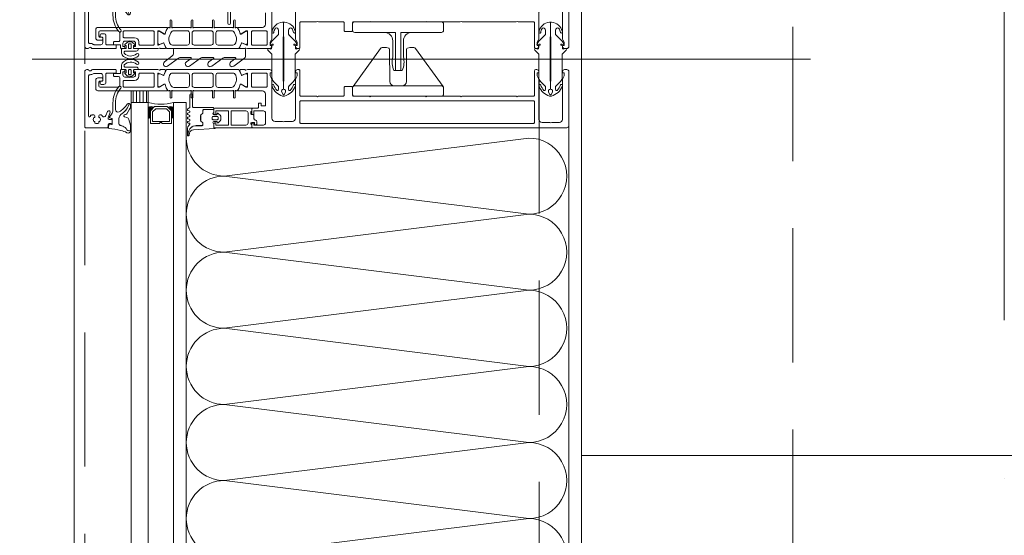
# Model space of a CAD drawing. Header units: millimetres. Extents: x 213386 to 459888, y 74252 to 208052.
# Tile 173 of 256: x 373011 to 373477, y 184832 to 185076. Entities that reach past the tile are written whole.
import ezdxf

# ---------------------------------------------------------------- set-up
doc = ezdxf.new("R2010")
doc.units = ezdxf.units.MM
doc.linetypes.add('CK_Čerchovaná 50', pattern=[6, 3, -1.5, 0, -1.5])
doc.linetypes.add('ČÁRKOVANÁ', pattern=[19.05, 12.7, -6.35])
doc.layers.get('Defpoints').update_dxf_attribs({"color": 255, "lineweight": 0})
for name, color, linetype, lineweight in [('FASÁDA DETAILNÍ', 255, 'Continuous', 0), ('NOVA', 255, 'Continuous', 0), ('TENKA', 255, 'Continuous', 0)]:
    doc.layers.add(name, color=color, linetype=linetype, lineweight=lineweight)
doc.styles.add('CS-ROMANS', font='romans.shx', dxfattribs={"width": 0.75, "oblique": 5})
doc.dimstyles.new('A_KÓTA_50', dxfattribs={"dimtxt": 110, "dimasz": 2, "dimexe": 100, "dimexo": 1500, "dimgap": 40, "dimtad": 1, "dimrnd": 1, "dimdsep": 46, "dimtxsty": 'CS-ROMANS', "dimblk": 'KOT_CARA20', "dimcen": 45, "dimse1": 1, "dimse2": 1, "dimclrd": 256, "dimclre": 256, "dimclrt": 256, "dimadec": 0, "dimazin": 0, "dimtfac": 1, "dimtix": 1, "dimtmove": 2, "dimatfit": 3, "dimldrblk": 'OBLIQUE', "dimfxl": 100, "dimtolj": 1, "dimarcsym": 0})

# ---------------------------------------------------------------- blocks, each defined once
blk = doc.blocks.new('244748_a')
blk.add_lwpolyline([(8.32, -1.69, 0.082248), (6.34, -0.9, -1.09695), (6.94, -0.1, -0.315353), (11.26, -5.15, -0.480529), (10.87, -5.64), (4.27, -5.64), (4.08, -5.45), (-16.53, -5.45), (-16.72, -5.64), (-20.43, -5.64, 0.574019), (-21.93, -4.78), (-22.99, -5.4, 0.524827), (-22.99, -5.9), (-21.93, -6.52, 0.574021), (-20.43, -5.66), (-16.72, -5.66), (-16.53, -5.85), (4.08, -5.85), (4.27, -5.66), (10.87, -5.66, -0.480529), (11.26, -6.15, -0.326229), (6.88, -11.09, -1.09695), (6.28, -10.3, 0.081457), (8.32, -9.61, 0.599203), (7.48, -8.05), (5.52, -8.05, 0.198965), (5.17, -8.2), (2.22, -11.15), (0.93, -12.01, -0.738038), (0.51, -11.62), (0.87, -11, 1), (0.35, -10.7), (0, -11.3), (-0.98, -11.3, 0.619205), (-1.45, -12.06), (-1.28, -12.43, -0.808139), (-2.04, -13.04), (-3.63, -11.44, 0.198906), (-4.34, -11.15), (-14.99, -11.15, -0.198936), (-16.76, -10.42), (-18.98, -8.2, 0.198942), (-19.33, -8.05), (-20.67, -8.05, 0.500217), (-21.09, -8.73, 0.122037), (-18.5, -10.27, -1.093735), (-19.1, -11.07, -0.240768), (-23.7, -6.07, -0.106226), (-23.7, -5.23, -0.256232), (-19, -0.13, -1.093735), (-18.4, -0.92, 0.116856), (-21.09, -2.57, 0.500217), (-20.67, -3.25), (-19.33, -3.25, 0.198942), (-18.98, -3.1), (-16.75, -0.88, -0.198936), (-14.99, -0.15), (-4.34, -0.15, 0.198907), (-3.63, 0.14), (-2.04, 1.74, -0.808139), (-1.28, 1.13), (-1.45, 0.76, 0.619205), (-0.98, 0), (0, 0), (0.35, -0.6, 1), (0.87, -0.3), (0.51, 0.32, -0.738038), (0.93, 0.71), (2.22, -0.15), (5.17, -3.1, 0.198965), (5.52, -3.25), (7.48, -3.25, 0.599203)], format="xyb", close=True)
blk = doc.blocks.new('236134_0100_s_v')
for points in [[(22.8, -23), (22.8, -5), (42, -5, 0.414214), (43, -4), (43, -1, 0.414214), (42, 0), (1, 0, 0.414214), (0, -1), (0, -4, 0.414214), (1, -5), (20.2, -5), (20.2, -23)], [(15, -5, -0.414214), (19, -9), (19, -16.57, 0.165764), (19.53, -23), (23.47, -23, 0.165764), (24, -16.57), (24, -9, -0.414214), (28, -5)]]:
    blk.add_lwpolyline(points, format="xyb")
blk = doc.blocks.new('236134_0200_s_v')
for points in [[(19.58, 5, -0.41166), (17.58, 6.98), (17.45, 22.25, 0.344217), (17.07, 22.73), (16, 23), (14, 23, 0.240828), (13.19, 22.59), (0.19, 4.59)], [(23.42, 5, 0.41166), (25.42, 6.98), (25.55, 22.25, -0.344217), (25.93, 22.73), (27, 23), (29, 23, -0.240828), (29.81, 22.59), (42.81, 4.59)]]:
    blk.add_lwpolyline(points, format="xyb")
blk.add_lwpolyline([(42, 5), (1, 5, 0.414214), (0, 4), (0, 1, 0.414214), (1, 0), (42, 0, 0.414214), (43, 1), (43, 4, 0.414214)], format="xyb", close=True)
blk = doc.blocks.new('284336')
for points in [[(-0.7, -9.6), (-10, -9.6, 0.414511), (-10.51, -10.11), (-10.51, -15.51, -1), (-11.69, -15.51), (-11.69, -9.6), (-12.69, -8.95, -0.668884), (-12.6, -8.23), (-11.99, -8.01, 0.766384), (-11.99, -7.21), (-12.6, -6.99, -0.76831), (-12.6, -6.23), (-11.99, -6.01, 0.766384), (-11.99, -5.21), (-12.6, -4.99, -0.76831), (-12.6, -4.23), (-11.99, -4.01, 0.766384), (-11.99, -3.21), (-12.6, -2.99, -0.877523), (-12.5, -2.22), (-12.1, -2.22, 0.698129), (-11.83, -1.5, -0.220231), (-12.89, 0.78), (-12.89, 3.45, -0.157143), (-12.82, 3.68), (-12.69, 3.42, -0.067482), (-12.48, 2.53, 0.393136), (-8.66, -1.02), (-6.1, -1.02, -0.414214), (-5.61, -1.51), (-5.61, -2.22, -0.267949), (-5.85, -2.65), (-6.35, -2.93, 0.267949), (-6.61, -3.38), (-6.61, -5.84, 0.267949), (-6.35, -6.29), (-5.85, -6.57, -0.267949), (-5.61, -7), (-5.61, -8.11, 0.414215), (-5.1, -8.62), (-0.41, -8.62), (-0.41, -9.31, -0.414212), (-0.7, -9.6)], [(-0.41, 0), (-0.41, -2, 0.990243), (-0.4, -3.02), (0.9, -3.02, 0.414214), (1.21, -2.71), (1.21, -2.61, -0.668123), (1.71, -2.4), (2.75, -3.45, -0.199004), (2.89, -3.79), (2.89, -5.43, -0.199038), (2.75, -5.77), (1.71, -6.82, -0.668191), (1.21, -6.61), (1.21, -6.51, 0.414214), (0.9, -6.2), (-0.4, -6.2, 0.990269), (-0.41, -7.22), (-0.41, -8.6), (-5.1, -8.6, -0.414215), (-5.59, -8.11), (-5.59, -7, 0.267949), (-5.84, -6.56), (-6.34, -6.27, -0.267949), (-6.59, -5.84), (-6.59, -3.38, -0.267949), (-6.34, -2.95), (-5.84, -2.66, 0.267949), (-5.59, -2.22), (-5.59, -1.51, 0.414214), (-6.1, -1), (-8.66, -1, -0.393156), (-12.46, 2.53, 0.067572), (-12.67, 3.43), (-12.8, 3.7, -0.637545), (-12.12, 3.53), (-11.92, 2.53, 0.344315), (-10.06, 0.91), (0, 0.38, -0.406913), (0.39, 0), (-0.41, 0)], [(1.7, -4.31, 0.414235), (1.2, -3.81), (-0.7, -3.81, 0.414214), (-1.2, -4.31), (-1.2, -4.91, 0.414214), (-0.7, -5.41), (1.2, -5.41, 0.414235), (1.7, -4.91), (1.7, -4.31)]]:
    blk.add_lwpolyline(points, format="xyb", close=True)
blk = doc.blocks.new('nesystémový nástavec 18')
for p, q in [((-18, 6.8), (-18, 8.8)), ((-17.5, 9.3), (-15.36, 9.3)), ((-17, 6.3), (-17.5, 6.3)), ((-11, 8), (-17, 8)), ((-17, 8), (-17, 6.3)), ((-15.36, 9.3), (0, 9.3)), ((-11, 1.3), (-11, 8)), ((-2.8, 8), (-9.7, 8)), ((-9.7, 1.3), (-9.7, 8)), ((-1.8, 2.3), (-1.8, 7)), ((-0.5, 7.3), (-0.5, 6.8)), ((0, 9.3), (0, 7.8)), ((0, 6.3), (0.55, 6.3)), ((0.55, 6.3), (0.95, 5.9)), ((0.95, 5.9), (0.95, 4.8)), ((0.95, 4.8), (0.95, 4.14)), ((-18, 0.5), (-18, 1.8)), ((-17.5, 2.3), (-17, 2.3)), ((-1.8, 0), (-17.5, 0)), ((-17, 2.3), (-17, 1.3)), ((-17, 1.3), (-11, 1.3)), ((-9.7, 1.3), (-2.8, 1.3)), ((0, 0), (-1.8, 0)), ((-0.4, 2.23), (-0.5, 2.04)), ((-0.5, 2.04), (-0.5, 2)), ((1.2, 2.44), (0, 2.44)), ((0, 1.5), (0, 0)), ((0.95, 4.14), (1.2, 4.14)), ((1.2, 1.85), (1.2, 2.44)), ((1.4, 3.94), (1.4, 3.84)), ((1.6, 3.64), (1.6, 3.64)), ((1.8, 1.37), (1.7, 1.35)), ((2.25, 1.63), (1.8, 1.37)), ((2.4, 2.84), (2.4, 1.89))]:
    blk.add_line(p, q)
for centre, radius, start, end in [((-17.5, 8.8), 0.5, 90, 180), ((-17.5, 6.8), 0.5, 180.0012, 269.9988), ((-15.36, 9.8), 0.5, 270, 270.084), ((-2.8, 7), 1, 0, 90), ((0, 7.3), 0.5, 89.9955, 180.0071), ((0, 6.8), 0.5, 179.9949, 270.006), ((0.75, 4.8), 0.2, 359.9656, 0.0344), ((-17.5, 1.8), 0.5, 89.999, 180.0002), ((-17.5, 0.5), 0.5, 180, 270), ((-2.8, 2.3), 1, 270, 0), ((0, 2), 0.5, 179.9716, 270.0327), ((0, 1.94), 0.5, 89.9975, 144.0007), ((1.2, 3.94), 0.2, 359.9707, 90.0249), ((1.7, 1.85), 0.5, 179.9991, 270), ((1.6, 3.84), 0.2, 179.9737, 270.035), ((1.6, 2.84), 0.8, 0.0065, 89.9919), ((2.1, 1.89), 0.3, 299.9815, 0.0183)]:
    blk.add_arc(centre, radius, start, end)
blk = doc.blocks.new('433270')
blk.add_lwpolyline([(1, 0, 0.414364), (0, -1), (0, -1.4, 0.255924), (0.23, -1.83, -0.547723), (0.23, -3.17, 0.255924), (0, -3.6), (0, -14.6, 0.414214), (0.3, -14.9), (1.2, -14.9, 0.414214), (1.7, -14.4), (1.7, -10.3, -0.414214), (2, -10), (6, -10, 0.414248), (7, -9), (7, -7.7, 0.414179), (6.5, -7.2), (5.7, -7.2, 0.414232), (5.4, -7.5), (5.4, -8.2, -0.414198), (5.1, -8.5), (2.8, -8.5, -0.414204), (1.8, -7.5), (1.8, -4.49, -0.147432), (1.97, -3.94, 0.147461), (2.4, -2.5), (2.4, -2.3, -0.414214), (2.9, -1.8), (21.87, -1.8, -0.668178), (22.22, -2.65), (22.16, -2.72, 1), (21.59, -3.29), (21.52, -3.35, 0.198912), (21.38, -3.71), (21.38, -4.05, 0.414214), (22.08, -4.75), (22.38, -4.75, 0.576988), (22.64, -4.3, -0.311246), (24.56, -4.3, 0.576988), (24.82, -4.75), (25.3, -4.75, -0.260065), (25.3, -6.65), (24.82, -6.65, 0.576988), (24.56, -7.1, -0.311246), (22.64, -7.1, 0.576988), (22.38, -6.65), (22.08, -6.65, 0.414214), (21.38, -7.35), (21.38, -7.61, 0.267949), (21.63, -8.04), (21.89, -8.2, -0.637047), (21.73, -10), (19.83, -10.7, 0.315299), (19.5, -11.17), (19.5, -11.49, 0.520567), (20.17, -11.96), (22.83, -10.99, -0.520567), (23.5, -11.46), (23.5, -12.5, 0.414062), (24, -13), (25, -13, 0.414186), (25.5, -12.5), (25.5, -11.5, -0.414182), (26, -11), (27, -11, 0.414214), (27.5, -10.5), (27.5, -0.5, 0.414214), (27, 0), (1, 0)], format="xyb", close=True)
blk = doc.blocks.new('284325')
for points in [[(0.84, -5.23, -0.560316), (0.94, -4.73), (1.94, -4.36, 0.3153), (2.14, -4.08), (2.14, -1.89, 0.451558), (1.8, -1.59), (0.9, -1.7, -0.399586), (0.57, -1.46), (0.3, -0.07, -0.415977), (0.53, 0.29, 0.024107), (6.15, 1.24, 0.076636), (8.99, 2.34, -0.577615), (10.79, 1.3), (10.02, 1.37, 0.283171), (9.08, 0.9, -0.168429), (7.07, -0.74), (5.9, -1.16, 0.315302), (5.24, -2.1), (5.24, -4.21, 0.269719), (6.76, -6.82, -0.194797), (10.18, -11.53, -0.342663), (9.17, -11.17, 0.119207), (5.43, -7.59, 0.578571), (3.63, -8.62), (3.63, -11.77, 0.176415), (6.16, -18.72, -1), (5.24, -19.49, -0.176415), (2.43, -11.77), (2.43, -8.89, 0.208286), (0.84, -5.23)], [(8.95, -6.65), (10.32, -8.78, -0.134555), (10.79, -10.63, -0.339795), (10.19, -11.53, 0.194788), (6.76, -6.81, -0.269736), (5.25, -4.21), (5.25, -2.1, -0.315302), (5.9, -1.17), (7.07, -0.74, 0.168429), (9.09, 0.89, -0.283167), (10.01, 1.36), (10.79, 1.29), (10.79, -0.74, -0.070852), (10.71, -1.3), (9.95, -3.93, -0.241839), (9.08, -4.83), (7.93, -5.22, 0.836024), (8.08, -6.19), (8.11, -6.19, -0.255349), (8.95, -6.65)]]:
    blk.add_lwpolyline(points, format="xyb", close=True)
blk = doc.blocks.new('*U4004')
for points in [[(0, 0, 0.414243), (0.1, 0.1), (0, 0.9, -1.0001), (0.2, 0.9), (0.1, 0.1, 0.414228), (0.2, 0, 0.414228)], [(0.2, 0, 0.414243), (0.3, 0.1), (0.2, 0.9, -1.0001), (0.4, 0.9), (0.3, 0.1, 0.414228), (0.4, 0, 0.414228)], [(0.4, 0, 0.414243), (0.5, 0.1), (0.4, 0.9, -1.0001), (0.6, 0.9), (0.5, 0.1, 0.414228), (0.6, 0, 0.414228)], [(0.6, 0, 0.414243), (0.7, 0.1), (0.6, 0.9, -1.0001), (0.8, 0.9), (0.7, 0.1, 0.414228), (0.8, 0, 0.414228)], [(0.8, 0, 0.414243), (0.9, 0.1), (0.8, 0.9, -1.0001), (1, 0.9), (0.9, 0.1, 0.414228), (1, 0, 0.414228)], [(1, 0, 0.414243), (1.1, 0.1), (1, 0.9, -1.0001), (1.2, 0.9), (1.1, 0.1, 0.414228), (1.2, 0, 0.414228)], [(1.2, 0, 0.414243), (1.3, 0.1), (1.2, 0.9, -1.0001), (1.4, 0.9), (1.3, 0.1, 0.414228), (1.4, 0, 0.414228)], [(1.4, 0, 0.414243), (1.5, 0.1), (1.4, 0.9, -1.0001), (1.6, 0.9), (1.5, 0.1, 0.414228), (1.6, 0, 0.414228)], [(1.6, 0, 0.414243), (1.7, 0.1), (1.6, 0.9, -1.0001), (1.8, 0.9), (1.7, 0.1, 0.414228), (1.8, 0, 0.414228)], [(1.8, 0, 0.414243), (1.9, 0.1), (1.8001, 0.9, -1.0001), (2, 0.9), (1.9001, 0.1, 0.414228), (2, 0, 0.414228)]]:
    blk.add_lwpolyline(points, format="xyb")
blk = doc.blocks.new('288126')
for points in [[(-16.5, 0), (16.5, 0)], [(-21.36, -6.34), (-17.8, -3.69)], [(-14.71, -4.5), (-19.87, -8.34)], [(-17, -2.08), (-17, -0.5)], [(-8.83, -4.3), (-14.11, -4.3)], [(-4.31, -4.5), (-9.47, -8.34)], [(1.81, -4.3), (-3.71, -4.3)], [(6.33, -4.5), (1.14, -8.37)], [(12.21, -4.3), (6.93, -4.3)], [(16.6, -4.6), (11.54, -8.37)], [(17, -0.5), (17, -3.8)], [(-10.96, -6.34), (-8.71, -4.66)], [(-0.35, -6.36), (1.93, -4.66)], [(10.05, -6.36), (12.33, -4.66)]]:
    blk.add_lwpolyline(points)
for centre, radius, start, end in [((16.5, -0.5), 0.5, 0, 90), ((-16.5, -0.5), 0.5, 90, 180), ((16, -3.8), 1, 306.7059, 0), ((-20.61, -7.34), 1.25, 126.7059, 306.7059), ((-10.21, -7.34), 1.25, 126.7059, 306.7059), ((0.4, -7.37), 1.25, 126.7059, 306.7059), ((10.8, -7.37), 1.25, 126.7059, 306.7059)]:
    blk.add_arc(centre, radius, start, end)
at = {"extrusion": (0, 0, -1)}
for centre, radius, start, end in [((19, -2.08), 2, 180, 233.2941), ((14.11, -5.3), 1, 53.2941, 90), ((8.83, -4.5), 0.2, 90, 233.2941), ((3.71, -5.3), 1, 53.2941, 90), ((-1.81, -4.5), 0.2, 90, 233.2941), ((-6.93, -5.3), 1, 53.2941, 90), ((-12.21, -4.5), 0.2, 90, 233.2941)]:
    blk.add_arc(centre, radius, start, end, dxfattribs=at)
blk = doc.blocks.new('246426')
for points in [[(-1.84, 0.64), (-2.86, -0.38, 0.198926), (-3.15, -1.09), (-3.15, -2.31, 0.198926), (-2.86, -3.02), (-1.84, -4.04, 0.637051), (-1.5, -3.92), (-1.45, -3.4), (-0.3, -3.4, -0.41484), (0, -3.7), (0, -5.19, 0.414232), (0.5, -5.69), (2.14, -5.69, 0.071862), (2.2, -5.68, 0.157876), (3.73, -4.64, 0.360336), (3.48, 2.39, 0.964062), (2.54, 1.48, -0.403385), (2.25, -4.34, -0.190964), (2.11, -4.39), (1.7, -4.39, -0.414214), (1.2, -3.89), (1.2, 1.31, 0.414201), (0.2, 2.31), (0, 2.31), (0, 0.3, -0.414214), (-0.3, 0), (-1.45, 0), (-1.5, 0.52, 0.637051), (-1.84, 0.64)], [(-2.25, -1.4, -0.414214), (-1.85, -1), (-0.4, -1, -0.414214), (0, -1.4), (0, -2, -0.414214), (-0.4, -2.4), (-1.85, -2.4, -0.414214), (-2.25, -2), (-2.25, -1.4)]]:
    blk.add_lwpolyline(points, format="xyb", close=True)
blk = doc.blocks.new('A$C29162560')
at = {"layer": 'FASÁDA DETAILNÍ'}
h = blk.add_hatch(dxfattribs=at)
h.set_pattern_fill('ANSI31', color=256, scale=0.5, angle=585)
h.set_pattern_definition([(270, (66475.357, -27209.9213), (1.5875, -8e-16), [])])
h.paths.add_polyline_path([(-905, -16895.5), (-905, -16890), (-913, -16890), (-913, -16895.5)])
for p, q in [((-959.95, -16875), (-591.71, -16875)), ((-913, -17304.5), (-913, -16895.5)), ((-913, -16895.5), (-905, -16895.5)), ((-905, -16895.5), (-905, -17304.5)), ((-893, -17304.5), (-893, -16895.5)), ((-887, -16895.5), (-893, -16895.5)), ((-887, -16895.5), (-887, -17304.5))]:
    blk.add_line(p, q, dxfattribs=at)
for points in [[(25640, -21740), (-940, -21740), (-940, 1940), (25640, 1940)], [(25400, -21500), (-700, -21500), (-700, 1700), (25400, 1700)], [(-913, -16895.5), (-913, -16890), (-905, -16890), (-905, -16895.5)], [(-894, -16905.5), (-894, -16899.5), (-896, -16897.5), (-902, -16897.5), (-904, -16899.5), (-904, -16905.5), (-899.5, -16905.5), (-899.5, -16905), (-898.5, -16905), (-898.5, -16905.5)], [(-903, -16904.5), (-895, -16904.5), (-895, -16899.91), (-896.41, -16898.5), (-901.45, -16898.5), (-903, -16899.91)]]:
    blk.add_lwpolyline(points, close=True, dxfattribs=at)
at = {"layer": 'FASÁDA DETAILNÍ', "linetype": 'ČÁRKOVANÁ', "ltscale": 5}
for points in [[(25635, -21735), (-935, -21735), (-935, 1935), (25635, 1935)], [(25420, -21520), (-720, -21520), (-720, 1720), (25420, 1720)], [(25300, -21400), (-600, -21400), (-600, 1600), (25300, 1600)]]:
    blk.add_lwpolyline(points, close=True, dxfattribs=at)
at = {"layer": 'FASÁDA DETAILNÍ'}
for points in [[(-849.5, -16853.2), (-849.5, -16858.5, -0.414167), (-851, -16860), (-858, -16860), (-862.1, -16860, 0.57735), (-862.44, -16860.6), (-861.95, -16861.46), (-861.52, -16862.96, 0.488701), (-861.08, -16863.13), (-858.61, -16861.7), (-858.19, -16861.7, -0.432566), (-858, -16861.9), (-858, -16868.2, -0.548397), (-858.28, -16868.39), (-860.66, -16867.32, 0.425336), (-860.93, -16867.43), (-861.75, -16869.45, 0.531563), (-861.38, -16870), (-859.31, -16870, 0.231306), (-859.07, -16869.89, -0.306185), (-858.76, -16869.78), (-858, -16870), (-847.49, -16870, 0.414214), (-846.49, -16869), (-846.49, -16868.5), (-847.29, -16868.5), (-847.29, -16867), (-846.63, -16865.86, 0.13165), (-846.5, -16865.36), (-846.5, -16846.99, -0.414214)], [(-835.3, -16846.99), (-835.3, -16865.36, 0.13165), (-835.17, -16865.86), (-834.51, -16867), (-834.51, -16868.5), (-835.31, -16868.5), (-835.31, -16869, 0.414214), (-834.31, -16870), (-833.8, -16870, 0.414214), (-833.3, -16869.5), (-833.3, -16857.9, -0.414214), (-832.8, -16857.4), (-825.4, -16857.4, -0.399985), (-824.4, -16857.4), (-812.8, -16857.4, -0.414214), (-812.3, -16857.9), (-812.3, -16861.5, 0.414214), (-811.8, -16862), (-808.8, -16862, 0.414214), (-808.3, -16861.5), (-808.3, -16857.9, -0.414214), (-807.8, -16857.4), (-800.5, -16857.4, -0.38324), (-799.5, -16857.4), (-774, -16857.4, -0.38324), (-773, -16857.4), (-757.5, -16857.4, -0.38324), (-756.5, -16857.4), (-731, -16857.4, -0.38324), (-730, -16857.4), (-722.7, -16857.4, -0.414214), (-722.2, -16857.9), (-722.2, -16869.5, 0.414214), (-721.7, -16870), (-721.2, -16870, 0.414214), (-720.2, -16869), (-720.2, -16868.5), (-721, -16868.5), (-721, -16867), (-720.33, -16865.85, 0.116937), (-720.2, -16865.35), (-720.2, -16846.49, -0.414232)], [(-709, -16846.49), (-709, -16865.35, 0.116937), (-708.87, -16865.85), (-708.2, -16867), (-708.2, -16868.5), (-709, -16868.5), (-709, -16869, 0.414214), (-708, -16870), (-707, -16870, 0.414214), (-706, -16869), (-706, -16843.5, 0.414214)]]:
    blk.add_lwpolyline(points, format="xyb", dxfattribs=at)
for points in [[(-862.34, -16870), (-874.25, -16870), (-896.16, -16870, -0.305837), (-896.62, -16869.69), (-897.55, -16867.4, 0.425336), (-897.81, -16867.29), (-899.43, -16868.01, -0.543753), (-900.49, -16867.32), (-900.49, -16862.42, -0.578182), (-899.59, -16861.9), (-897.4, -16863.16, 0.488505), (-896.96, -16862.99), (-896.52, -16861.47), (-895.76, -16860.15, -0.282478), (-895.49, -16860), (-895.04, -16860, 1.447009), (-894.69, -16859.87), (-894.69, -16856.9, -1), (-893.89, -16856.9), (-893.89, -16859.87, 1.447009), (-893.54, -16860), (-885, -16860, 1.447009), (-884.65, -16859.87), (-884.65, -16856.9, -1), (-883.85, -16856.9), (-883.85, -16859.87, 1.447009), (-883.5, -16860), (-875, -16860, 1.447009), (-874.65, -16859.87), (-874.65, -16856.9, -1), (-873.85, -16856.9), (-873.85, -16859.87, 1.447009), (-873.5, -16860), (-864.96, -16860, 1.447009), (-864.61, -16859.87), (-864.61, -16856.9, -1), (-863.81, -16856.9), (-863.81, -16859.87, 1.447009), (-863.46, -16860), (-863.01, -16860, -0.282478), (-862.74, -16860.15), (-861.98, -16861.47), (-861.54, -16862.99, 0.488505), (-861.1, -16863.16), (-858.91, -16861.9, -0.578182), (-858.01, -16862.42), (-858.01, -16867.32, -0.543753), (-859.07, -16868.01), (-860.69, -16867.29, 0.425336), (-860.95, -16867.4), (-861.88, -16869.69, -0.305837), (-862.34, -16870)], [(-900.5, -16870), (-911.5, -16870, -0.414426), (-912, -16869.5), (-912, -16869.01), (-911, -16869.01), (-911, -16867.51, 0.414214), (-912, -16866.51), (-913.5, -16866.51, 0.399985), (-914.5, -16866.51), (-916, -16866.51, 0.414214), (-917, -16867.51), (-917, -16869), (-916, -16869), (-916, -16869.5, -0.414456), (-916.5, -16870), (-917.8, -16870, -0.413971), (-918.1, -16869.7), (-918.1, -16868.5, 0.414214), (-918.4, -16868.2), (-921.4, -16868.2), (-921.4, -16867.2, -0.414214), (-920.9, -16866.7), (-919, -16866.7, 0.414214), (-918.5, -16866.2), (-918.5, -16862.7, 0.414206), (-919.5, -16861.7), (-927.8, -16861.7, 0.414206), (-928.3, -16862.2), (-928.3, -16864.1, 0.414219), (-927.8, -16864.6), (-927, -16864.6, -0.414214), (-926.5, -16865.1), (-926.5, -16865.6, -0.414214), (-927, -16866.1), (-928.8, -16866.1, -0.414214), (-929.8, -16865.1), (-929.8, -16861, -0.414214), (-928.8, -16860), (-900.5, -16860), (-896.4, -16860, -0.57735), (-896.05, -16860.6), (-896.55, -16861.46), (-896.98, -16862.96, -0.488701), (-897.42, -16863.13), (-899.88, -16861.7), (-900.31, -16861.7, 0.432566), (-900.5, -16861.9), (-900.5, -16868.2, 0.548397), (-900.22, -16868.39), (-897.83, -16867.32, -0.425336), (-897.57, -16867.43), (-896.75, -16869.45, -0.531563), (-897.12, -16870), (-899.19, -16870, -0.231306), (-899.42, -16869.89, 0.306185), (-899.74, -16869.78), (-900.5, -16870)], [(-902.7, -16861.7), (-916.4, -16861.7, 0.414214), (-916.9, -16862.2), (-916.9, -16864.41, 0.414214), (-916.4, -16864.91), (-911.43, -16864.91, -0.411139), (-909.4, -16866.91), (-909.4, -16867.9, 0.414214), (-908.9, -16868.4), (-902.7, -16868.4, 0.414214), (-902.2, -16867.9), (-902.2, -16862.2, 0.414214), (-902.7, -16861.7)], [(-893.45, -16868.4), (-886.55, -16868.4, 0.414218), (-885.55, -16867.4), (-885.55, -16862.6, 0.414218), (-886.55, -16861.6), (-892.91, -16861.6, 0.305619), (-894.3, -16862.54), (-895.08, -16864.46, 0.176429), (-895.15, -16866.51), (-894.88, -16867.36, 0.324916), (-893.45, -16868.4)], [(-883.25, -16868.4), (-875.25, -16868.4, 0.414214), (-874.25, -16867.4), (-874.25, -16862.6, 0.414214), (-875.25, -16861.6), (-883.25, -16861.6, 0.414214), (-884.25, -16862.6), (-884.25, -16867.4, 0.414214), (-883.25, -16868.4)], [(-871.95, -16868.4), (-865.05, -16868.4, 0.324916), (-863.62, -16867.36), (-863.35, -16866.51, 0.176429), (-863.42, -16864.46), (-864.2, -16862.54, 0.305619), (-865.59, -16861.6), (-871.95, -16861.6, 0.414218), (-872.95, -16862.6), (-872.95, -16867.4, 0.414218), (-871.95, -16868.4)], [(-848.7, -16867.9, -0.414214), (-849.2, -16868.4), (-855.7, -16868.4, -0.414214), (-856.2, -16867.9), (-856.2, -16862.2, -0.414214), (-855.7, -16861.7), (-849.2, -16861.7, -0.414214), (-848.7, -16862.2), (-848.7, -16867.9)], [(-900.5, -16880), (-911.5, -16880, 0.414426), (-912, -16880.5), (-912, -16880.99), (-911, -16880.99), (-911, -16882.49, -0.414214), (-912, -16883.49), (-913.5, -16883.49, -0.399985), (-914.5, -16883.49), (-916, -16883.49, -0.414214), (-917, -16882.49), (-917, -16881), (-916, -16881), (-916, -16880.5, 0.414456), (-916.5, -16880), (-917.8, -16880, 0.413971), (-918.1, -16880.3), (-918.1, -16881.5, -0.414214), (-918.4, -16881.8), (-921.4, -16881.8), (-921.4, -16882.8, 0.414214), (-920.9, -16883.3), (-919, -16883.3, -0.414214), (-918.5, -16883.8), (-918.5, -16887.3, -0.414206), (-919.5, -16888.3), (-927.8, -16888.3, -0.414206), (-928.3, -16887.8), (-928.3, -16885.9, -0.414219), (-927.8, -16885.4), (-927, -16885.4, 0.414214), (-926.5, -16884.9), (-926.5, -16884.4, 0.414214), (-927, -16883.9), (-928.8, -16883.9, 0.414214), (-929.8, -16884.9), (-929.8, -16889, 0.414214), (-928.8, -16890), (-900.5, -16890), (-896.4, -16890, 0.57735), (-896.05, -16889.4), (-896.55, -16888.54), (-896.98, -16887.04, 0.488701), (-897.42, -16886.87), (-899.88, -16888.3), (-900.31, -16888.3, -0.432566), (-900.5, -16888.1), (-900.5, -16881.8, -0.548397), (-900.22, -16881.61), (-897.83, -16882.68, 0.425336), (-897.57, -16882.57), (-896.75, -16880.55, 0.531563), (-897.12, -16880), (-899.19, -16880, 0.231306), (-899.42, -16880.11, -0.306185), (-899.74, -16880.22), (-900.5, -16880)], [(-862.34, -16880), (-874.25, -16880), (-896.16, -16880, 0.305837), (-896.62, -16880.31), (-897.55, -16882.6, -0.425336), (-897.81, -16882.71), (-899.43, -16881.99, 0.543753), (-900.49, -16882.68), (-900.49, -16887.58, 0.578182), (-899.59, -16888.1), (-897.4, -16886.84, -0.488505), (-896.96, -16887.01), (-896.52, -16888.53), (-895.76, -16889.85, 0.282478), (-895.49, -16890), (-895.04, -16890, -1.447009), (-894.69, -16890.13), (-894.69, -16893.1, 1), (-893.89, -16893.1), (-893.89, -16890.13, -1.447009), (-893.54, -16890), (-885, -16890, -1.447009), (-884.65, -16890.13), (-884.65, -16893.1, 1), (-883.85, -16893.1), (-883.85, -16890.13, -1.447009), (-883.5, -16890), (-875, -16890, -1.447009), (-874.65, -16890.13), (-874.65, -16893.1, 1), (-873.85, -16893.1), (-873.85, -16890.13, -1.447009), (-873.5, -16890), (-864.96, -16890, -1.447009), (-864.61, -16890.13), (-864.61, -16893.1, 1), (-863.81, -16893.1), (-863.81, -16890.13, -1.447009), (-863.46, -16890), (-863.01, -16890, 0.282478), (-862.74, -16889.85), (-861.98, -16888.53), (-861.54, -16887.01, -0.488505), (-861.1, -16886.84), (-858.91, -16888.1, 0.578182), (-858.01, -16887.58), (-858.01, -16882.68, 0.543753), (-859.07, -16881.99), (-860.69, -16882.71, -0.425336), (-860.95, -16882.6), (-861.88, -16880.31, 0.305837), (-862.34, -16880)], [(-707, -16907.5), (-855.5, -16907.5, -0.414214), (-856, -16907), (-856, -16905.7, -0.41422), (-855.5, -16905.2), (-855, -16905.2), (-855, -16906.2), (-850.5, -16906.2, 0.414214), (-849.5, -16905.2), (-849.5, -16900.5, 0.414214), (-850.5, -16899.5), (-855, -16899.5), (-855, -16901.2), (-855.5, -16901.2, -0.414201), (-856, -16900.7), (-856, -16898.7, -0.414214), (-855.5, -16898.2), (-853.36, -16898.2, 0.414214), (-852.86, -16897.7), (-852.86, -16895.9), (-851.61, -16895.9), (-851.61, -16897.1), (-849.8, -16897.1, 0.414214), (-849.5, -16896.8), (-849.5, -16891.5, 0.414167), (-851, -16890), (-858, -16890), (-862.1, -16890, -0.57735), (-862.44, -16889.4), (-861.95, -16888.54), (-861.52, -16887.04, -0.488701), (-861.08, -16886.87), (-858.61, -16888.3), (-858.19, -16888.3, 0.432566), (-858, -16888.1), (-858, -16881.8, 0.548397), (-858.28, -16881.61), (-860.66, -16882.68, -0.425336), (-860.93, -16882.57), (-861.75, -16880.55, -0.531563), (-861.38, -16880), (-859.31, -16880, -0.231306), (-859.07, -16880.11, 0.306185), (-858.76, -16880.22), (-858, -16880), (-847.49, -16880, -0.414214), (-846.49, -16881), (-846.49, -16881.5), (-847.29, -16881.5), (-847.29, -16883), (-846.63, -16884.14, -0.13165), (-846.5, -16884.64), (-846.5, -16903.01, 0.414214), (-845, -16904.51), (-841.5, -16904.51, 0.399985), (-840.5, -16904.51), (-836.8, -16904.51, 0.414214), (-835.3, -16903.01), (-835.3, -16884.64, -0.13165), (-835.17, -16884.14), (-834.51, -16883), (-834.51, -16881.5), (-835.31, -16881.5), (-835.31, -16881, -0.414214), (-834.31, -16880), (-833.8, -16880, -0.414214), (-833.3, -16880.5), (-833.3, -16892.1, 0.414214), (-832.8, -16892.6), (-825.4, -16892.6, 0.399985), (-824.4, -16892.6), (-812.8, -16892.6, 0.414214), (-812.3, -16892.1), (-812.3, -16888.5, -0.414214), (-811.8, -16888), (-808.8, -16888, -0.414214), (-808.3, -16888.5), (-808.3, -16892.1, 0.414214), (-807.8, -16892.6), (-800.5, -16892.6, 0.38324), (-799.5, -16892.6), (-774, -16892.6, 0.38324), (-773, -16892.6), (-757.5, -16892.6, 0.38324), (-756.5, -16892.6), (-731, -16892.6, 0.38324), (-730, -16892.6), (-722.7, -16892.6, 0.414214), (-722.2, -16892.1), (-722.2, -16880.5, -0.414214), (-721.7, -16880), (-721.2, -16880, -0.414214), (-720.2, -16881), (-720.2, -16881.5), (-721, -16881.5), (-721, -16883), (-720.33, -16884.15, -0.116937), (-720.2, -16884.65), (-720.2, -16903.51, 0.414232), (-718.7, -16905.01), (-714.99, -16905.01, 0.399985), (-713.99, -16905.01), (-710.5, -16905.01, 0.414232), (-709, -16903.51), (-709, -16884.65, -0.116937), (-708.87, -16884.15), (-708.2, -16883), (-708.2, -16881.5), (-709, -16881.5), (-709, -16881, -0.414214), (-708, -16880), (-707, -16880, -0.414214), (-706, -16881), (-706, -16906.5, -0.414214), (-707, -16907.5)], [(-902.7, -16888.3), (-916.4, -16888.3, -0.414214), (-916.9, -16887.8), (-916.9, -16885.59, -0.414214), (-916.4, -16885.09), (-911.43, -16885.09, 0.411139), (-909.4, -16883.09), (-909.4, -16882.1, -0.414214), (-908.9, -16881.6), (-902.7, -16881.6, -0.414214), (-902.2, -16882.1), (-902.2, -16887.8, -0.414214), (-902.7, -16888.3)], [(-893.45, -16881.6), (-886.55, -16881.6, -0.414218), (-885.55, -16882.6), (-885.55, -16887.4, -0.414218), (-886.55, -16888.4), (-892.91, -16888.4, -0.305619), (-894.3, -16887.46), (-895.08, -16885.54, -0.176429), (-895.15, -16883.49), (-894.88, -16882.64, -0.324916), (-893.45, -16881.6)], [(-883.25, -16881.6), (-875.25, -16881.6, -0.414214), (-874.25, -16882.6), (-874.25, -16887.4, -0.414214), (-875.25, -16888.4), (-883.25, -16888.4, -0.414214), (-884.25, -16887.4), (-884.25, -16882.6, -0.414214), (-883.25, -16881.6)], [(-871.95, -16881.6), (-865.05, -16881.6, -0.324916), (-863.62, -16882.64), (-863.35, -16883.49, -0.176429), (-863.42, -16885.54), (-864.2, -16887.46, -0.305619), (-865.59, -16888.4), (-871.95, -16888.4, -0.414218), (-872.95, -16887.4), (-872.95, -16882.6, -0.414218), (-871.95, -16881.6)], [(-848.7, -16882.1, 0.414214), (-849.2, -16881.6), (-855.7, -16881.6, 0.414214), (-856.2, -16882.1), (-856.2, -16887.8, 0.414214), (-855.7, -16888.3), (-849.2, -16888.3, 0.414214), (-848.7, -16887.8), (-848.7, -16882.1)], [(-832.8, -16905.4), (-722.7, -16905.4, 0.414214), (-722.2, -16904.9), (-722.2, -16895.2, 0.414214), (-722.7, -16894.7), (-832.8, -16894.7, 0.414214), (-833.3, -16895.2), (-833.3, -16904.9, 0.414214), (-832.8, -16905.4)]]:
    blk.add_lwpolyline(points, format="xyb", close=True, dxfattribs=at)
blk.add_lwpolyline([(-706, -17293.5), (-706, -16906.5)], dxfattribs=at)
for centre, radius, start, end in [((-899, -16873.61), 22.7, 254.6728, 285.3272), ((-903.65, -16901.05), 3.55, 67.2938, 112.409), ((-903.76, -16900.68), 2.9, 65.3067, 115.2952), ((-903.93, -16900.34), 2.25, 61.5273, 118.4028), ((-904.08, -16900.09), 1.71, 57.2949, 122.6857), ((-904.21, -16899.93), 1.26, 51.9656, 128.4996), ((-904.36, -16899.84), 0.879, 43.9949, 136.4964), ((-904.5, -16899.85), 0.596, 33.0366, 146.9634), ((-904.5, -16900.15), 0.596, 33.0366, 146.9634), ((-894.35, -16901.05), 3.55, 67.591, 112.7062), ((-894.24, -16900.68), 2.9, 64.7048, 114.6933), ((-894.07, -16900.34), 2.25, 61.5972, 118.4727), ((-893.92, -16900.09), 1.71, 57.3143, 122.7051), ((-893.79, -16899.93), 1.26, 51.5004, 128.0344), ((-893.64, -16899.84), 0.879, 43.5036, 136.0051), ((-893.5, -16899.85), 0.596, 33.0366, 146.9634), ((-893.5, -16900.15), 0.596, 33.0366, 146.9634), ((-904.5, -16900.44), 0.596, 33.0366, 146.9634), ((-904.5, -16900.73), 0.596, 33.0366, 146.9634), ((-904.5, -16901.02), 0.596, 33.0366, 146.9634), ((-904.5, -16901.32), 0.596, 33.0366, 146.9634), ((-904.5, -16901.61), 0.596, 33.0366, 146.9634), ((-904.5, -16901.9), 0.596, 33.0366, 146.9634), ((-904.5, -16902.19), 0.596, 33.0366, 146.9634), ((-904.5, -16902.49), 0.596, 33.0366, 146.9634), ((-904.5, -16902.78), 0.596, 33.0366, 146.9634), ((-904.5, -16903.07), 0.596, 33.0366, 146.9634), ((-904.5, -16903.36), 0.596, 33.0366, 146.9634), ((-893.5, -16900.44), 0.596, 33.0366, 146.9634), ((-893.5, -16900.73), 0.596, 33.0366, 146.9634), ((-893.5, -16901.02), 0.596, 33.0366, 146.9634), ((-893.5, -16901.32), 0.596, 33.0366, 146.9634), ((-893.5, -16901.61), 0.596, 33.0366, 146.9634), ((-893.5, -16901.9), 0.596, 33.0366, 146.9634), ((-893.5, -16902.19), 0.596, 33.0366, 146.9634), ((-893.5, -16902.49), 0.596, 33.0366, 146.9634), ((-893.5, -16902.78), 0.596, 33.0366, 146.9634), ((-893.5, -16903.07), 0.596, 33.0366, 146.9634), ((-893.5, -16903.36), 0.596, 33.0366, 146.9634)]:
    blk.add_arc(centre, radius, start, end, dxfattribs=at)
for name, p in [('284336', (-855.59, -16842.5)), ('284325', (-924.14, -16842.5)), ('236134_0100_s_v', (-808.3, -16857.4)), ('288126', (-876.01, -16870)), ('236134_0200_s_v', (-808.3, -16892.6)), ('nesystémový nástavec 18', (-856, -16907.5))]:
    blk.add_blockref(name, p, dxfattribs=at)
for name, p, rotation in [('433270', (-935, -16870), 90), ('246426', (-912, -16870), 270)]:
    blk.add_blockref(name, p, dxfattribs=dict(at, rotation=rotation))
for name, p, xscale, rotation in [('244748_a', (-835.34, -16868.78), -1, 270), ('244748_a', (-709.04, -16868.78), -1, 270), ('246426', (-912, -16880), -1, 270), ('433270', (-935, -16880), -1.000000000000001, 90), ('284325', (-924.14, -16907.5), -1, 180), ('284336', (-873.59, -16907.5), -1, 180)]:
    blk.add_blockref(name, p, dxfattribs=dict(at, xscale=xscale, rotation=rotation))
at = {"layer": 'FASÁDA DETAILNÍ', "xscale": 179.9999932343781, "yscale": 179.9999932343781, "zscale": 179.9999932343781, "rotation": 270}
blk.add_blockref('*U4004', (-887, -16912.33), dxfattribs=at)
blk = doc.blocks.new('KOT_CARA20')
for p, q in [((0, 20), (0, -20)), ((0, 0), (14.14, 14.14)), ((0, 0), (-14.14, -14.14))]:
    blk.add_line(p, q)
blk = doc.blocks.new('*D3950')
at = {"lineweight": -2, "transparency": 16777216}
blk.add_line((373745.55, 181384.15), (373745.55, 202680.15), dxfattribs=at)
at = {"layer": 'Defpoints', "color": 0, "transparency": 16777216}
for p in [(373428.86, 202682.15), (373745.55, 202682.15), (373010.82, 181382.15)]:
    blk.add_point(p, dxfattribs=at)
at = {"lineweight": -2, "transparency": 16777216, "xscale": 2, "yscale": 2, "zscale": 2}
for p, rotation in [((373745.55, 202682.15), 90), ((373745.55, 181382.15), 270)]:
    blk.add_blockref('KOT_CARA20', p, dxfattribs=dict(at, rotation=rotation))
at = {"transparency": 16777216, "insert": (373643.05, 192725.83), "char_height": 110, "attachment_point": 5, "rotation": 90, "style": 'CS-ROMANS'}
blk.add_mtext('\\A1;21300', dxfattribs=at)
blk = doc.blocks.new('_OBLIQUE')
at = {"color": 0, "linetype": 'ByBlock', "ltscale": 15}
blk.add_line((-0.5, -0.5), (0.5, 0.5), dxfattribs=at)

msp = doc.modelspace()

# ---------------------------------------------------------------- linework, layer by layer
at = {"layer": 'NOVA'}
msp.add_line((378114.138, 184869.654), (373276.638, 184869.654), dxfattribs=at)
at = {"layer": 'TENKA', "linetype": 'CK_Čerchovaná 50', "ltscale": 50}
msp.add_line((373476.638, 180432.154), (373476.638, 203632.154), dxfattribs=at)

# ---------------------------------------------------------------- block references
at = {"layer": 'NOVA'}
msp.add_blockref('A$C29162560', (373976.638, 201932.154), dxfattribs=at)

# ---------------------------------------------------------------- dimensions: what is measured, and where the dimension line sits
dim = msp.add_linear_dim(base=(373745.548, 202682.154), p1=(373010.825, 181382.154), p2=(373428.861, 202682.154), angle=90, dimstyle='A_KÓTA_50')
dim.commit()
dim.dimension.update_dxf_attribs({"geometry": '*D3950', "text_midpoint": (373643.048, 192725.83), "dimtype": 160})

doc.saveas('drawing.dxf')
